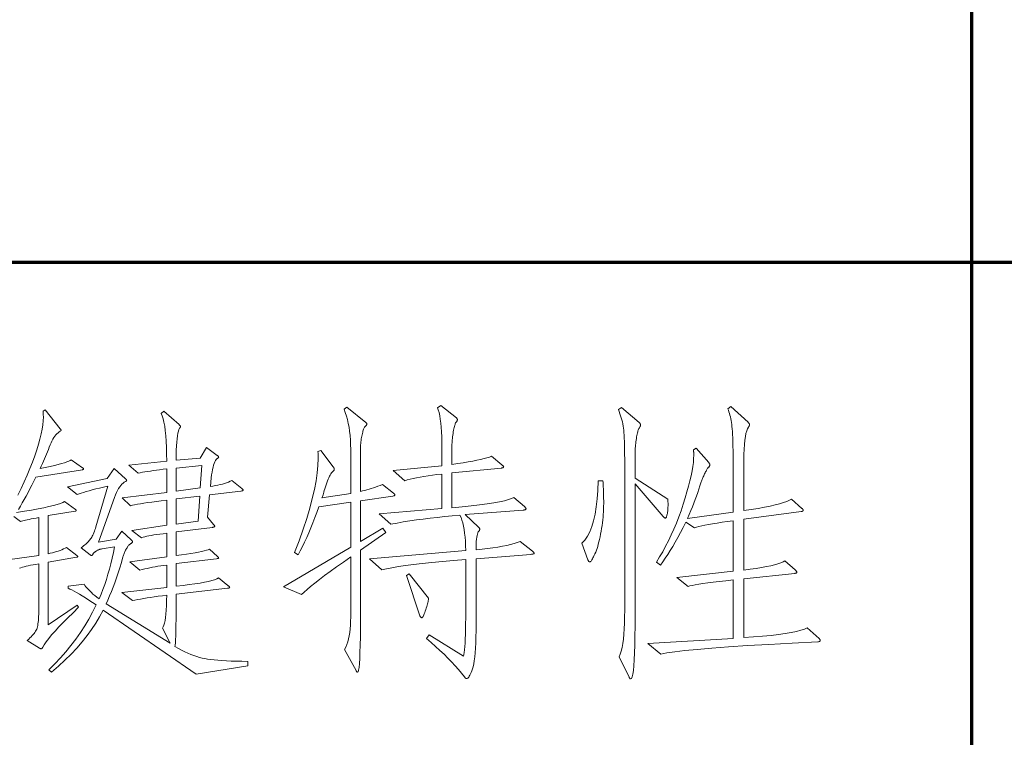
# Model space of a CAD drawing. Extents: x 0 to 1189, y 0 to 841.
# Tile 97 of 132: x 1053 to 1064, y 42 to 51. Entities that reach past the tile are written whole.
import ezdxf

# ---------------------------------------------------------------- set-up
doc = ezdxf.new("R2010")
doc.units = 0

msp = doc.modelspace()

# ---------------------------------------------------------------- linework, layer by layer
at = {"color": 5, "lineweight": 70}
for p, q in [((1064, 20), (1064, 76)), ((989, 48), (1114, 48))]:
    msp.add_line(p, q, dxfattribs=at)
at = {"color": 7, "lineweight": 13}
for points in [[(1052.49, 45.19), (1052.529, 45.269), (1052.567, 45.349), (1052.602, 45.429), (1052.635, 45.509), (1052.666, 45.588), (1052.693, 45.663), (1052.718, 45.734), (1052.739, 45.802), (1052.756, 45.866), (1052.771, 45.927), (1052.782, 45.984), (1052.79, 46.037), (1052.795, 46.087), (1052.797, 46.133), (1052.797, 46.141), (1052.796, 46.148), (1052.796, 46.156), (1052.796, 46.163), (1052.796, 46.17), (1052.795, 46.177), (1052.795, 46.184), (1052.794, 46.19), (1052.794, 46.197), (1052.793, 46.203), (1052.817, 46.217), (1053.001, 45.988), (1053.003, 45.986), (1053.005, 45.984), (1053.006, 45.982), (1053.008, 45.98), (1053.009, 45.979), (1053.01, 45.977), (1053.011, 45.976), (1053.011, 45.974), (1053.011, 45.973), (1053.012, 45.972), (1053.011, 45.971), (1053.011, 45.97), (1053.011, 45.969), (1053.01, 45.968), (1053.009, 45.967), (1053.008, 45.965), (1053.006, 45.964), (1053.005, 45.963), (1053.003, 45.961), (1053.001, 45.96), (1052.988, 45.952), (1052.974, 45.942), (1052.961, 45.93), (1052.948, 45.917), (1052.936, 45.901), (1052.924, 45.883), (1052.913, 45.864), (1052.901, 45.842), (1052.89, 45.819), (1052.88, 45.794), (1052.869, 45.767), (1052.858, 45.74), (1052.847, 45.713), (1052.835, 45.685), (1052.823, 45.656), (1052.811, 45.628), (1052.798, 45.599), (1052.785, 45.569), (1052.772, 45.539), (1052.758, 45.509), (1052.821, 45.522), (1052.879, 45.534), (1052.931, 45.546), (1052.977, 45.558), (1053.017, 45.569), (1053.051, 45.579), (1053.08, 45.589), (1053.104, 45.599), (1053.121, 45.608), (1053.133, 45.617), (1053.268, 45.519), (1053.271, 45.518), (1053.273, 45.517), (1053.275, 45.515), (1053.277, 45.514), (1053.279, 45.513), (1053.28, 45.511), (1053.281, 45.51), (1053.282, 45.508), (1053.282, 45.507), (1053.282, 45.506), (1053.282, 45.504), (1053.282, 45.503), (1053.281, 45.502), (1053.28, 45.501), (1053.279, 45.5), (1053.277, 45.499), (1053.275, 45.498), (1053.273, 45.497), (1053.271, 45.496), (1053.268, 45.495), (1052.706, 45.405), (1052.683, 45.357), (1052.659, 45.31), (1052.636, 45.265), (1052.613, 45.221), (1052.589, 45.178), (1052.566, 45.136), (1052.543, 45.096), (1052.52, 45.056), (1052.497, 45.018)], [(1052.474, 44.982), (1052.568, 44.996), (1052.655, 45.01), (1052.733, 45.024), (1052.803, 45.038), (1052.865, 45.051), (1052.919, 45.064), (1052.965, 45.077), (1053.002, 45.089), (1053.032, 45.102), (1053.053, 45.114), (1053.185, 45.016), (1053.187, 45.015), (1053.189, 45.014), (1053.19, 45.012), (1053.192, 45.011), (1053.193, 45.01), (1053.194, 45.009), (1053.195, 45.008), (1053.195, 45.006), (1053.195, 45.005), (1053.195, 45.004), (1053.195, 45.003), (1053.195, 45.002), (1053.194, 45.001), (1053.193, 45), (1053.192, 45), (1053.19, 44.999), (1053.189, 44.998), (1053.187, 44.997), (1053.184, 44.996), (1053.182, 44.996), (1052.855, 44.944), (1052.855, 44.482), (1052.881, 44.488), (1052.907, 44.494), (1052.931, 44.501), (1052.954, 44.508), (1052.977, 44.515), (1052.999, 44.523), (1053.02, 44.531), (1053.04, 44.54), (1053.059, 44.549), (1053.078, 44.559), (1053.202, 44.461), (1053.204, 44.46), (1053.206, 44.459), (1053.208, 44.457), (1053.209, 44.456), (1053.21, 44.455), (1053.211, 44.454), (1053.212, 44.453), (1053.212, 44.451), (1053.213, 44.45), (1053.213, 44.449), (1053.213, 44.448), (1053.212, 44.447), (1053.212, 44.446), (1053.211, 44.445), (1053.209, 44.444), (1053.208, 44.444), (1053.206, 44.443), (1053.204, 44.442), (1053.202, 44.441), (1053.199, 44.441), (1052.855, 44.382), (1052.855, 43.625), (1053.206, 43.861), (1053.223, 43.837), (1053.155, 43.772), (1053.093, 43.711), (1053.036, 43.654), (1052.984, 43.6), (1052.938, 43.55), (1052.897, 43.504), (1052.862, 43.461), (1052.833, 43.422), (1052.808, 43.386), (1052.79, 43.355), (1052.787, 43.351), (1052.786, 43.349), (1052.783, 43.346), (1052.781, 43.344), (1052.78, 43.342), (1052.778, 43.34), (1052.776, 43.339), (1052.774, 43.338), (1052.772, 43.338), (1052.771, 43.337), (1052.769, 43.337), (1052.767, 43.338), (1052.765, 43.338), (1052.763, 43.339), (1052.761, 43.339), (1052.76, 43.34), (1052.758, 43.341), (1052.755, 43.342), (1052.754, 43.343), (1052.751, 43.344), (1052.602, 43.438), (1052.62, 43.452), (1052.636, 43.467), (1052.651, 43.481), (1052.664, 43.495), (1052.676, 43.508), (1052.687, 43.522), (1052.696, 43.535), (1052.704, 43.548), (1052.711, 43.561), (1052.717, 43.573), (1052.721, 43.587), (1052.725, 43.602), (1052.729, 43.618), (1052.732, 43.637), (1052.735, 43.657), (1052.737, 43.678), (1052.739, 43.702), (1052.74, 43.727), (1052.741, 43.753), (1052.741, 43.781), (1052.741, 44.361), (1052.706, 44.355), (1052.673, 44.35), (1052.643, 44.344), (1052.615, 44.338), (1052.589, 44.332), (1052.566, 44.326), (1052.545, 44.32), (1052.526, 44.314), (1052.509, 44.308)], [(1052.366, 44.409), (1052.741, 44.461), (1052.741, 44.919), (1052.709, 44.913), (1052.679, 44.907), (1052.651, 44.902), (1052.626, 44.897), (1052.603, 44.892), (1052.582, 44.887), (1052.564, 44.882), (1052.548, 44.878), (1052.534, 44.874), (1052.522, 44.871), (1052.439, 44.933)]]:
    msp.add_lwpolyline(points, dxfattribs=at)
for points in [[(1057.022, 45.214), (1057.025, 45.211), (1057.028, 45.209), (1057.031, 45.206), (1057.033, 45.204), (1057.035, 45.202), (1057.036, 45.199), (1057.038, 45.197), (1057.039, 45.195), (1057.039, 45.193), (1057.039, 45.192), (1057.039, 45.19), (1057.038, 45.188), (1057.037, 45.187), (1057.035, 45.186), (1057.033, 45.184), (1057.031, 45.183), (1057.027, 45.182), (1057.024, 45.181), (1057.02, 45.18), (1057.015, 45.179), (1056.623, 45.121), (1056.623, 44.631), (1056.894, 44.791), (1056.928, 44.739), (1056.623, 44.527), (1056.623, 43.722), (1056.623, 43.595), (1056.622, 43.481), (1056.62, 43.381), (1056.617, 43.294), (1056.614, 43.22), (1056.61, 43.16), (1056.606, 43.113), (1056.601, 43.08), (1056.595, 43.06), (1056.588, 43.053), (1056.587, 43.053), (1056.585, 43.054), (1056.584, 43.055), (1056.582, 43.056), (1056.58, 43.058), (1056.579, 43.06), (1056.577, 43.063), (1056.575, 43.066), (1056.573, 43.07), (1056.571, 43.074), (1056.432, 43.33), (1056.446, 43.358), (1056.458, 43.388), (1056.469, 43.421), (1056.479, 43.456), (1056.487, 43.494), (1056.493, 43.534), (1056.498, 43.576), (1056.502, 43.621), (1056.504, 43.669), (1056.505, 43.719), (1056.505, 44.444), (1056.417, 44.382), (1056.335, 44.324), (1056.259, 44.269), (1056.19, 44.219), (1056.128, 44.172), (1056.072, 44.128), (1056.022, 44.089), (1055.979, 44.053), (1055.942, 44.021), (1055.912, 43.993), (1055.693, 44.083), (1056.505, 44.562), (1056.505, 45.103), (1056.12, 45.048), (1056.097, 44.982), (1056.073, 44.918), (1056.049, 44.856), (1056.025, 44.795), (1056, 44.736), (1055.975, 44.679), (1055.949, 44.624), (1055.923, 44.57), (1055.897, 44.518), (1055.87, 44.468), (1055.828, 44.496), (1055.883, 44.64), (1055.931, 44.778), (1055.974, 44.909), (1056.011, 45.032), (1056.042, 45.149), (1056.068, 45.259), (1056.087, 45.362), (1056.102, 45.459), (1056.11, 45.548), (1056.113, 45.63), (1056.113, 45.639), (1056.113, 45.648), (1056.113, 45.657), (1056.112, 45.665), (1056.112, 45.674), (1056.112, 45.682), (1056.111, 45.69), (1056.111, 45.698), (1056.11, 45.706), (1056.109, 45.714), (1056.144, 45.728), (1056.293, 45.53), (1056.296, 45.527), (1056.298, 45.524), (1056.3, 45.522), (1056.302, 45.519), (1056.304, 45.516), (1056.305, 45.513), (1056.306, 45.51), (1056.307, 45.508), (1056.307, 45.505), (1056.307, 45.502), (1056.307, 45.499), (1056.307, 45.497), (1056.306, 45.494), (1056.304, 45.491), (1056.303, 45.488), (1056.301, 45.485), (1056.299, 45.483), (1056.296, 45.48), (1056.293, 45.477), (1056.29, 45.474), (1056.282, 45.467), (1056.273, 45.457), (1056.265, 45.445), (1056.257, 45.432), (1056.249, 45.417), (1056.241, 45.4), (1056.232, 45.381), (1056.224, 45.36), (1056.216, 45.337), (1056.208, 45.313), (1056.201, 45.289), (1056.194, 45.266), (1056.187, 45.246), (1056.181, 45.227), (1056.176, 45.21), (1056.171, 45.195), (1056.167, 45.183), (1056.163, 45.172), (1056.16, 45.162), (1056.158, 45.155), (1056.505, 45.211), (1056.505, 45.741), (1056.504, 45.799), (1056.502, 45.854), (1056.498, 45.907), (1056.492, 45.959), (1056.485, 46.008), (1056.476, 46.055), (1056.466, 46.1), (1056.454, 46.143), (1056.44, 46.185), (1056.425, 46.224), (1056.46, 46.251), (1056.689, 46.064), (1056.691, 46.063), (1056.693, 46.061), (1056.694, 46.06), (1056.696, 46.058), (1056.697, 46.056), (1056.698, 46.055), (1056.698, 46.053), (1056.699, 46.051), (1056.699, 46.049), (1056.699, 46.047), (1056.699, 46.045), (1056.698, 46.042), (1056.698, 46.04), (1056.696, 46.037), (1056.694, 46.034), (1056.692, 46.031), (1056.69, 46.028), (1056.687, 46.025), (1056.684, 46.021), (1056.68, 46.017), (1056.676, 46.013), (1056.673, 46.007), (1056.669, 46), (1056.665, 45.992), (1056.661, 45.983), (1056.657, 45.972), (1056.653, 45.96), (1056.65, 45.947), (1056.646, 45.932), (1056.642, 45.917), (1056.638, 45.9), (1056.635, 45.884), (1056.632, 45.867), (1056.63, 45.85), (1056.628, 45.832), (1056.626, 45.814), (1056.625, 45.797), (1056.624, 45.778), (1056.623, 45.76), (1056.623, 45.741), (1056.623, 45.235), (1056.649, 45.241), (1056.675, 45.247), (1056.701, 45.254), (1056.727, 45.262), (1056.753, 45.27), (1056.779, 45.278), (1056.806, 45.287), (1056.833, 45.297), (1056.86, 45.307), (1056.887, 45.318)], [(1058.697, 44.513), (1058.701, 44.51), (1058.705, 44.507), (1058.708, 44.504), (1058.711, 44.501), (1058.713, 44.498), (1058.715, 44.496), (1058.716, 44.493), (1058.717, 44.491), (1058.718, 44.489), (1058.718, 44.487), (1058.718, 44.486), (1058.717, 44.484), (1058.715, 44.483), (1058.712, 44.481), (1058.709, 44.48), (1058.704, 44.479), (1058.7, 44.478), (1058.694, 44.477), (1058.687, 44.476), (1058.68, 44.475), (1058.017, 44.423), (1058.017, 43.636), (1058.017, 43.554), (1058.016, 43.479), (1058.014, 43.409), (1058.011, 43.346), (1058.007, 43.289), (1058.002, 43.238), (1057.996, 43.193), (1057.99, 43.154), (1057.982, 43.121), (1057.974, 43.095), (1057.966, 43.072), (1057.958, 43.052), (1057.95, 43.034), (1057.943, 43.019), (1057.936, 43.006), (1057.929, 42.995), (1057.923, 42.987), (1057.917, 42.981), (1057.911, 42.978), (1057.906, 42.977), (1057.904, 42.977), (1057.901, 42.977), (1057.898, 42.979), (1057.895, 42.98), (1057.893, 42.982), (1057.89, 42.984), (1057.887, 42.987), (1057.884, 42.99), (1057.881, 42.993), (1057.879, 42.997), (1057.843, 43.042), (1057.805, 43.087), (1057.765, 43.132), (1057.722, 43.178), (1057.677, 43.224), (1057.631, 43.27), (1057.582, 43.317), (1057.53, 43.364), (1057.477, 43.411), (1057.421, 43.459), (1057.452, 43.504), (1057.865, 43.247), (1057.87, 43.267), (1057.875, 43.293), (1057.879, 43.325), (1057.883, 43.363), (1057.886, 43.406), (1057.888, 43.455), (1057.89, 43.51), (1057.891, 43.57), (1057.892, 43.637), (1057.893, 43.709), (1057.893, 44.413), (1057.747, 44.401), (1057.611, 44.389), (1057.485, 44.377), (1057.369, 44.365), (1057.263, 44.352), (1057.167, 44.34), (1057.08, 44.327), (1057.003, 44.314), (1056.937, 44.301), (1056.88, 44.288), (1056.73, 44.42), (1057.893, 44.52), (1057.891, 44.578), (1057.889, 44.633), (1057.885, 44.684), (1057.88, 44.732), (1057.874, 44.776), (1057.866, 44.817), (1057.857, 44.855), (1057.847, 44.889), (1057.836, 44.92), (1057.823, 44.947), (1057.73, 44.939), (1057.639, 44.931), (1057.55, 44.921), (1057.464, 44.912), (1057.379, 44.901), (1057.297, 44.89), (1057.217, 44.878), (1057.139, 44.866), (1057.064, 44.853), (1056.991, 44.84), (1056.848, 44.964), (1057.605, 45.027), (1057.605, 45.443), (1057.546, 45.437), (1057.49, 45.43), (1057.438, 45.423), (1057.388, 45.415), (1057.342, 45.408), (1057.299, 45.399), (1057.259, 45.391), (1057.222, 45.382), (1057.188, 45.373), (1057.157, 45.363), (1057.018, 45.485), (1057.605, 45.544), (1057.605, 45.759), (1057.604, 45.828), (1057.603, 45.893), (1057.6, 45.953), (1057.596, 46.008), (1057.592, 46.059), (1057.586, 46.105), (1057.579, 46.147), (1057.571, 46.184), (1057.562, 46.217), (1057.553, 46.244), (1057.594, 46.272), (1057.782, 46.12), (1057.784, 46.118), (1057.785, 46.115), (1057.787, 46.113), (1057.788, 46.111), (1057.789, 46.109), (1057.79, 46.106), (1057.791, 46.104), (1057.792, 46.102), (1057.792, 46.099), (1057.792, 46.097), (1057.792, 46.095), (1057.791, 46.092), (1057.791, 46.089), (1057.79, 46.087), (1057.788, 46.084), (1057.786, 46.081), (1057.784, 46.078), (1057.782, 46.075), (1057.779, 46.072), (1057.776, 46.069), (1057.773, 46.065), (1057.77, 46.06), (1057.767, 46.052), (1057.764, 46.043), (1057.76, 46.032), (1057.757, 46.019), (1057.754, 46.005), (1057.75, 45.989), (1057.747, 45.971), (1057.743, 45.951), (1057.74, 45.931), (1057.737, 45.911), (1057.735, 45.892), (1057.732, 45.873), (1057.73, 45.855), (1057.729, 45.837), (1057.728, 45.819), (1057.727, 45.802), (1057.726, 45.785), (1057.726, 45.769), (1057.726, 45.558), (1057.796, 45.569), (1057.862, 45.579), (1057.922, 45.59), (1057.978, 45.6), (1058.028, 45.611), (1058.073, 45.62), (1058.114, 45.63), (1058.149, 45.64), (1058.179, 45.649), (1058.205, 45.658), (1058.33, 45.554), (1058.334, 45.551), (1058.337, 45.548), (1058.34, 45.545), (1058.343, 45.542), (1058.345, 45.539), (1058.347, 45.536), (1058.349, 45.534), (1058.35, 45.532), (1058.35, 45.53), (1058.351, 45.528), (1058.35, 45.526), (1058.349, 45.525), (1058.348, 45.523), (1058.346, 45.522), (1058.344, 45.521), (1058.341, 45.52), (1058.337, 45.519), (1058.333, 45.518), (1058.328, 45.517), (1058.323, 45.516), (1057.726, 45.457), (1057.726, 45.037), (1057.848, 45.049), (1057.959, 45.06), (1058.06, 45.072), (1058.151, 45.084), (1058.231, 45.096), (1058.301, 45.109), (1058.36, 45.122), (1058.409, 45.135), (1058.447, 45.148), (1058.475, 45.162), (1058.6, 45.051), (1058.604, 45.048), (1058.608, 45.044), (1058.611, 45.041), (1058.614, 45.038), (1058.616, 45.036), (1058.618, 45.033), (1058.619, 45.03), (1058.62, 45.028), (1058.621, 45.026), (1058.621, 45.023), (1058.621, 45.021), (1058.62, 45.019), (1058.618, 45.018), (1058.616, 45.016), (1058.612, 45.015), (1058.609, 45.013), (1058.604, 45.012), (1058.599, 45.011), (1058.593, 45.01), (1058.586, 45.01), (1057.886, 44.954), (1058.045, 44.805), (1058.049, 44.802), (1058.052, 44.799), (1058.054, 44.797), (1058.056, 44.794), (1058.058, 44.791), (1058.06, 44.789), (1058.061, 44.786), (1058.062, 44.784), (1058.062, 44.781), (1058.063, 44.779), (1058.062, 44.776), (1058.062, 44.774), (1058.061, 44.771), (1058.06, 44.769), (1058.059, 44.766), (1058.058, 44.764), (1058.056, 44.761), (1058.054, 44.758), (1058.051, 44.756), (1058.049, 44.753), (1058.043, 44.745), (1058.037, 44.734), (1058.033, 44.72), (1058.029, 44.702), (1058.025, 44.682), (1058.022, 44.658), (1058.02, 44.631), (1058.019, 44.601), (1058.018, 44.567), (1058.017, 44.531), (1058.09, 44.538), (1058.157, 44.546), (1058.221, 44.554), (1058.281, 44.564), (1058.336, 44.573), (1058.387, 44.584), (1058.433, 44.595), (1058.476, 44.606), (1058.514, 44.619), (1058.548, 44.631)], [(1060.331, 45.141), (1060.333, 45.124), (1060.333, 45.107), (1060.334, 45.091), (1060.334, 45.074), (1060.334, 45.059), (1060.333, 45.043), (1060.333, 45.028), (1060.331, 45.013), (1060.33, 44.998), (1060.328, 44.983), (1060.326, 44.97), (1060.324, 44.958), (1060.321, 44.947), (1060.319, 44.938), (1060.317, 44.93), (1060.314, 44.924), (1060.312, 44.919), (1060.309, 44.915), (1060.306, 44.913), (1060.304, 44.912), (1060.301, 44.913), (1060.298, 44.913), (1060.295, 44.914), (1060.292, 44.915), (1060.29, 44.917), (1060.287, 44.919), (1060.284, 44.921), (1060.281, 44.923), (1060.279, 44.926), (1060.276, 44.93), (1059.936, 45.325), (1059.936, 43.611), (1059.935, 43.49), (1059.934, 43.382), (1059.931, 43.286), (1059.927, 43.203), (1059.922, 43.133), (1059.916, 43.075), (1059.909, 43.031), (1059.9, 42.999), (1059.891, 42.98), (1059.88, 42.973), (1059.879, 42.973), (1059.877, 42.974), (1059.876, 42.975), (1059.874, 42.976), (1059.873, 42.978), (1059.871, 42.981), (1059.869, 42.983), (1059.867, 42.986), (1059.865, 42.99), (1059.863, 42.994), (1059.745, 43.24), (1059.758, 43.272), (1059.769, 43.309), (1059.779, 43.352), (1059.787, 43.4), (1059.795, 43.454), (1059.801, 43.513), (1059.805, 43.577), (1059.808, 43.647), (1059.81, 43.722), (1059.811, 43.802), (1059.811, 45.492), (1059.811, 45.56), (1059.811, 45.624), (1059.81, 45.684), (1059.809, 45.738), (1059.808, 45.789), (1059.807, 45.835), (1059.805, 45.876), (1059.803, 45.912), (1059.801, 45.945), (1059.799, 45.972), (1059.796, 45.997), (1059.792, 46.023), (1059.788, 46.048), (1059.783, 46.073), (1059.777, 46.097), (1059.77, 46.122), (1059.762, 46.147), (1059.754, 46.171), (1059.745, 46.196), (1059.735, 46.22), (1059.773, 46.248), (1059.984, 46.064), (1059.988, 46.061), (1059.991, 46.059), (1059.993, 46.056), (1059.996, 46.053), (1059.997, 46.05), (1059.999, 46.047), (1060, 46.045), (1060.001, 46.042), (1060.002, 46.039), (1060.002, 46.036), (1060.002, 46.033), (1060.001, 46.03), (1060, 46.027), (1059.999, 46.023), (1059.997, 46.019), (1059.996, 46.015), (1059.993, 46.011), (1059.991, 46.006), (1059.988, 46.002), (1059.984, 45.996), (1059.981, 45.991), (1059.978, 45.983), (1059.974, 45.974), (1059.971, 45.964), (1059.968, 45.953), (1059.964, 45.94), (1059.961, 45.925), (1059.958, 45.909), (1059.955, 45.892), (1059.952, 45.873), (1059.948, 45.854), (1059.946, 45.834), (1059.944, 45.814), (1059.942, 45.794), (1059.94, 45.774), (1059.938, 45.754), (1059.937, 45.734), (1059.937, 45.713), (1059.936, 45.693), (1059.936, 45.672), (1059.936, 45.395)], [(1062.156, 43.459), (1062.159, 43.456), (1062.161, 43.453), (1062.163, 43.451), (1062.165, 43.448), (1062.167, 43.446), (1062.168, 43.443), (1062.169, 43.441), (1062.169, 43.439), (1062.17, 43.437), (1062.17, 43.435), (1062.17, 43.433), (1062.169, 43.431), (1062.167, 43.429), (1062.165, 43.427), (1062.162, 43.426), (1062.159, 43.425), (1062.155, 43.423), (1062.15, 43.422), (1062.145, 43.421), (1062.139, 43.421), (1061.83, 43.405), (1061.548, 43.39), (1061.293, 43.375), (1061.064, 43.36), (1060.861, 43.345), (1060.686, 43.33), (1060.536, 43.316), (1060.414, 43.301), (1060.318, 43.286), (1060.248, 43.271), (1060.089, 43.4), (1061.119, 43.462), (1061.119, 44.167), (1061.031, 44.158), (1060.951, 44.149), (1060.878, 44.14), (1060.812, 44.132), (1060.755, 44.124), (1060.704, 44.116), (1060.661, 44.108), (1060.626, 44.101), (1060.598, 44.094), (1060.578, 44.087), (1060.439, 44.198), (1061.119, 44.271), (1061.119, 44.881), (1061.049, 44.872), (1060.985, 44.862), (1060.926, 44.853), (1060.871, 44.844), (1060.822, 44.835), (1060.778, 44.827), (1060.74, 44.818), (1060.706, 44.81), (1060.677, 44.802), (1060.654, 44.794), (1060.547, 44.864), (1060.515, 44.799), (1060.483, 44.738), (1060.452, 44.679), (1060.421, 44.623), (1060.39, 44.57), (1060.36, 44.52), (1060.33, 44.472), (1060.3, 44.428), (1060.271, 44.386), (1060.241, 44.347), (1060.193, 44.382), (1060.231, 44.444), (1060.269, 44.507), (1060.305, 44.573), (1060.339, 44.64), (1060.373, 44.709), (1060.404, 44.779), (1060.435, 44.851), (1060.464, 44.926), (1060.491, 45.001), (1060.517, 45.079), (1060.541, 45.155), (1060.562, 45.228), (1060.582, 45.297), (1060.598, 45.362), (1060.612, 45.423), (1060.623, 45.481), (1060.632, 45.534), (1060.639, 45.584), (1060.642, 45.63), (1060.644, 45.672), (1060.644, 45.68), (1060.643, 45.687), (1060.643, 45.694), (1060.643, 45.7), (1060.643, 45.707), (1060.642, 45.713), (1060.642, 45.719), (1060.641, 45.724), (1060.641, 45.73), (1060.64, 45.735), (1060.675, 45.755), (1060.824, 45.582), (1060.827, 45.578), (1060.829, 45.575), (1060.831, 45.572), (1060.833, 45.569), (1060.834, 45.566), (1060.836, 45.563), (1060.837, 45.56), (1060.837, 45.557), (1060.838, 45.555), (1060.838, 45.552), (1060.838, 45.55), (1060.837, 45.547), (1060.836, 45.545), (1060.835, 45.542), (1060.834, 45.539), (1060.832, 45.537), (1060.83, 45.534), (1060.828, 45.531), (1060.825, 45.528), (1060.822, 45.525), (1060.819, 45.521), (1060.815, 45.517), (1060.812, 45.511), (1060.807, 45.505), (1060.803, 45.497), (1060.798, 45.489), (1060.793, 45.48), (1060.787, 45.47), (1060.781, 45.459), (1060.775, 45.447), (1060.769, 45.434), (1060.764, 45.422), (1060.758, 45.411), (1060.753, 45.399), (1060.749, 45.389), (1060.744, 45.378), (1060.74, 45.368), (1060.737, 45.358), (1060.733, 45.348), (1060.73, 45.339), (1060.719, 45.3), (1060.706, 45.261), (1060.692, 45.22), (1060.678, 45.179), (1060.662, 45.136), (1060.645, 45.093), (1060.627, 45.048), (1060.608, 45.003), (1060.588, 44.956), (1060.567, 44.909), (1061.119, 44.985), (1061.119, 45.526), (1061.119, 45.597), (1061.118, 45.664), (1061.118, 45.725), (1061.117, 45.781), (1061.115, 45.833), (1061.114, 45.88), (1061.112, 45.921), (1061.11, 45.958), (1061.108, 45.99), (1061.105, 46.017), (1061.102, 46.042), (1061.099, 46.065), (1061.095, 46.088), (1061.091, 46.111), (1061.086, 46.132), (1061.081, 46.153), (1061.075, 46.174), (1061.069, 46.193), (1061.063, 46.212), (1061.056, 46.231), (1061.091, 46.258), (1061.299, 46.068), (1061.302, 46.065), (1061.306, 46.062), (1061.308, 46.059), (1061.31, 46.056), (1061.312, 46.054), (1061.314, 46.051), (1061.315, 46.048), (1061.316, 46.045), (1061.316, 46.043), (1061.317, 46.04), (1061.316, 46.037), (1061.316, 46.034), (1061.315, 46.031), (1061.314, 46.028), (1061.313, 46.025), (1061.312, 46.022), (1061.31, 46.019), (1061.308, 46.015), (1061.305, 46.012), (1061.303, 46.009), (1061.292, 45.99), (1061.283, 45.964), (1061.274, 45.933), (1061.267, 45.895), (1061.261, 45.851), (1061.256, 45.8), (1061.252, 45.744), (1061.249, 45.681), (1061.248, 45.612), (1061.247, 45.537), (1061.247, 45.003), (1061.337, 45.016), (1061.42, 45.03), (1061.496, 45.044), (1061.564, 45.058), (1061.625, 45.072), (1061.679, 45.086), (1061.726, 45.1), (1061.766, 45.114), (1061.798, 45.127), (1061.823, 45.141), (1061.948, 45.03), (1061.951, 45.028), (1061.954, 45.025), (1061.957, 45.022), (1061.959, 45.02), (1061.961, 45.017), (1061.963, 45.015), (1061.964, 45.013), (1061.965, 45.01), (1061.965, 45.008), (1061.965, 45.006), (1061.965, 45.004), (1061.964, 45.002), (1061.963, 45), (1061.961, 44.999), (1061.959, 44.997), (1061.957, 44.996), (1061.953, 44.995), (1061.95, 44.994), (1061.946, 44.993), (1061.941, 44.992), (1061.247, 44.898), (1061.247, 44.284), (1061.325, 44.295), (1061.396, 44.306), (1061.461, 44.317), (1061.52, 44.328), (1061.572, 44.339), (1061.619, 44.351), (1061.659, 44.362), (1061.693, 44.374), (1061.721, 44.387), (1061.743, 44.399), (1061.868, 44.288), (1061.872, 44.284), (1061.876, 44.28), (1061.879, 44.277), (1061.881, 44.273), (1061.884, 44.27), (1061.886, 44.267), (1061.887, 44.265), (1061.888, 44.262), (1061.889, 44.26), (1061.889, 44.258), (1061.889, 44.257), (1061.888, 44.255), (1061.887, 44.254), (1061.885, 44.252), (1061.883, 44.251), (1061.88, 44.25), (1061.877, 44.249), (1061.873, 44.248), (1061.869, 44.247), (1061.865, 44.246), (1061.247, 44.18), (1061.247, 43.473), (1061.366, 43.481), (1061.475, 43.49), (1061.576, 43.499), (1061.666, 43.51), (1061.748, 43.521), (1061.82, 43.533), (1061.882, 43.547), (1061.936, 43.56), (1061.979, 43.575), (1062.014, 43.591)], [(1055.263, 43.133), (1054.642, 43.032), (1053.518, 43.802), (1053.476, 43.724), (1053.43, 43.647), (1053.379, 43.57), (1053.324, 43.495), (1053.264, 43.42), (1053.2, 43.346), (1053.131, 43.272), (1053.057, 43.199), (1052.979, 43.128), (1052.897, 43.056), (1052.862, 43.084), (1052.934, 43.154), (1053.003, 43.226), (1053.068, 43.3), (1053.13, 43.376), (1053.189, 43.453), (1053.245, 43.532), (1053.297, 43.612), (1053.346, 43.695), (1053.392, 43.779), (1053.435, 43.865), (1053.389, 43.896), (1053.346, 43.925), (1053.305, 43.951), (1053.267, 43.975), (1053.232, 43.997), (1053.199, 44.015), (1053.169, 44.032), (1053.142, 44.046), (1053.117, 44.057), (1053.095, 44.066), (1053.098, 44.09), (1053.289, 44.114), (1053.299, 44.1), (1053.311, 44.084), (1053.324, 44.068), (1053.34, 44.051), (1053.357, 44.034), (1053.376, 44.016), (1053.396, 43.997), (1053.419, 43.978), (1053.443, 43.958), (1053.469, 43.938), (1053.493, 43.994), (1053.516, 44.053), (1053.537, 44.112), (1053.558, 44.173), (1053.577, 44.235), (1053.595, 44.298), (1053.612, 44.363), (1053.628, 44.429), (1053.643, 44.497), (1053.657, 44.565), (1053.508, 44.541), (1053.501, 44.54), (1053.494, 44.539), (1053.487, 44.538), (1053.48, 44.536), (1053.473, 44.534), (1053.467, 44.531), (1053.46, 44.529), (1053.453, 44.526), (1053.447, 44.522), (1053.44, 44.519), (1053.434, 44.515), (1053.428, 44.511), (1053.422, 44.507), (1053.417, 44.503), (1053.413, 44.5), (1053.409, 44.496), (1053.405, 44.492), (1053.402, 44.488), (1053.399, 44.484), (1053.397, 44.48), (1053.395, 44.477), (1053.393, 44.474), (1053.391, 44.471), (1053.389, 44.468), (1053.387, 44.466), (1053.385, 44.464), (1053.383, 44.463), (1053.381, 44.462), (1053.379, 44.462), (1053.378, 44.461), (1053.376, 44.461), (1053.374, 44.462), (1053.373, 44.462), (1053.371, 44.463), (1053.369, 44.463), (1053.368, 44.464), (1053.366, 44.465), (1053.365, 44.466), (1053.363, 44.467), (1053.362, 44.468), (1053.254, 44.555), (1053.269, 44.567), (1053.283, 44.578), (1053.297, 44.589), (1053.309, 44.6), (1053.321, 44.611), (1053.332, 44.621), (1053.342, 44.632), (1053.351, 44.642), (1053.359, 44.651), (1053.367, 44.661), (1053.374, 44.671), (1053.381, 44.682), (1053.388, 44.694), (1053.395, 44.707), (1053.401, 44.721), (1053.408, 44.736), (1053.414, 44.753), (1053.42, 44.77), (1053.426, 44.789), (1053.431, 44.808), (1053.574, 45.297), (1053.522, 45.286), (1053.474, 45.275), (1053.43, 45.264), (1053.388, 45.253), (1053.35, 45.243), (1053.315, 45.233), (1053.283, 45.223), (1053.254, 45.214), (1053.228, 45.205), (1053.206, 45.197), (1053.088, 45.291), (1053.567, 45.391), (1053.653, 45.509), (1053.789, 45.388), (1053.791, 45.385), (1053.794, 45.382), (1053.796, 45.38), (1053.798, 45.378), (1053.799, 45.375), (1053.8, 45.373), (1053.801, 45.372), (1053.802, 45.37), (1053.802, 45.368), (1053.803, 45.367), (1053.802, 45.365), (1053.802, 45.364), (1053.801, 45.363), (1053.8, 45.361), (1053.799, 45.36), (1053.798, 45.358), (1053.796, 45.357), (1053.794, 45.356), (1053.791, 45.354), (1053.789, 45.353), (1053.774, 45.345), (1053.759, 45.334), (1053.745, 45.321), (1053.731, 45.306), (1053.718, 45.288), (1053.705, 45.268), (1053.692, 45.245), (1053.68, 45.22), (1053.668, 45.192), (1053.657, 45.162), (1053.463, 44.624), (1053.674, 44.659), (1053.744, 44.756), (1053.858, 44.649), (1053.861, 44.647), (1053.863, 44.644), (1053.865, 44.642), (1053.867, 44.64), (1053.869, 44.638), (1053.87, 44.636), (1053.871, 44.633), (1053.871, 44.631), (1053.872, 44.629), (1053.872, 44.626), (1053.872, 44.624), (1053.871, 44.621), (1053.87, 44.619), (1053.869, 44.617), (1053.867, 44.615), (1053.865, 44.613), (1053.862, 44.611), (1053.859, 44.609), (1053.855, 44.607), (1053.851, 44.605), (1053.847, 44.603), (1053.843, 44.6), (1053.838, 44.596), (1053.833, 44.592), (1053.828, 44.586), (1053.823, 44.58), (1053.818, 44.573), (1053.812, 44.565), (1053.807, 44.556), (1053.801, 44.546), (1053.795, 44.536), (1053.79, 44.526), (1053.785, 44.516), (1053.78, 44.506), (1053.775, 44.496), (1053.771, 44.485), (1053.767, 44.475), (1053.764, 44.465), (1053.76, 44.454), (1053.757, 44.444), (1053.739, 44.378), (1053.719, 44.314), (1053.7, 44.252), (1053.68, 44.192), (1053.659, 44.134), (1053.639, 44.079), (1053.618, 44.026), (1053.597, 43.974), (1053.575, 43.925), (1053.553, 43.879), (1054.326, 43.403), (1054.233, 43.587), (1054.243, 43.601), (1054.251, 43.621), (1054.259, 43.646), (1054.266, 43.677), (1054.272, 43.714), (1054.276, 43.756), (1054.28, 43.804), (1054.283, 43.858), (1054.284, 43.918), (1054.285, 43.983), (1054.233, 43.976), (1054.183, 43.97), (1054.135, 43.964), (1054.09, 43.957), (1054.048, 43.951), (1054.008, 43.944), (1053.97, 43.937), (1053.935, 43.93), (1053.902, 43.924), (1053.872, 43.917), (1053.744, 44.017), (1054.285, 44.076), (1054.285, 44.347), (1054.249, 44.342), (1054.214, 44.337), (1054.18, 44.331), (1054.147, 44.325), (1054.114, 44.319), (1054.082, 44.313), (1054.051, 44.306), (1054.021, 44.299), (1053.991, 44.292), (1053.962, 44.284), (1053.841, 44.385), (1054.285, 44.444), (1054.285, 44.729), (1054.242, 44.724), (1054.202, 44.719), (1054.164, 44.714), (1054.13, 44.709), (1054.098, 44.703), (1054.07, 44.698), (1054.044, 44.693), (1054.021, 44.687), (1054, 44.682), (1053.983, 44.676), (1053.865, 44.763), (1054.285, 44.826), (1054.285, 45.127), (1054.22, 45.12), (1054.161, 45.113), (1054.106, 45.105), (1054.055, 45.099), (1054.009, 45.092), (1053.968, 45.085), (1053.931, 45.079), (1053.898, 45.073), (1053.871, 45.067), (1053.848, 45.062), (1053.747, 45.155), (1054.285, 45.221), (1054.285, 45.506), (1054.241, 45.501), (1054.2, 45.496), (1054.161, 45.491), (1054.123, 45.486), (1054.088, 45.48), (1054.055, 45.475), (1054.023, 45.47), (1053.994, 45.465), (1053.967, 45.459), (1053.941, 45.454), (1053.83, 45.551), (1054.285, 45.599), (1054.284, 45.686), (1054.282, 45.765), (1054.279, 45.839), (1054.274, 45.906), (1054.268, 45.967), (1054.261, 46.021), (1054.252, 46.069), (1054.243, 46.111), (1054.231, 46.146), (1054.219, 46.175), (1054.25, 46.203), (1054.434, 46.04), (1054.437, 46.037), (1054.44, 46.034), (1054.443, 46.032), (1054.445, 46.03), (1054.447, 46.027), (1054.448, 46.025), (1054.45, 46.023), (1054.451, 46.021), (1054.451, 46.019), (1054.451, 46.017), (1054.451, 46.015), (1054.451, 46.014), (1054.45, 46.012), (1054.45, 46.01), (1054.449, 46.007), (1054.448, 46.005), (1054.446, 46.003), (1054.445, 46), (1054.443, 45.997), (1054.441, 45.995), (1054.433, 45.98), (1054.426, 45.961), (1054.42, 45.936), (1054.414, 45.905), (1054.41, 45.87), (1054.406, 45.829), (1054.403, 45.783), (1054.401, 45.732), (1054.4, 45.675), (1054.399, 45.613), (1054.687, 45.637), (1054.767, 45.762), (1054.895, 45.669), (1054.899, 45.667), (1054.902, 45.665), (1054.904, 45.663), (1054.906, 45.661), (1054.908, 45.659), (1054.91, 45.657), (1054.911, 45.655), (1054.912, 45.653), (1054.912, 45.651), (1054.913, 45.65), (1054.912, 45.648), (1054.912, 45.646), (1054.911, 45.644), (1054.909, 45.642), (1054.907, 45.64), (1054.905, 45.637), (1054.902, 45.635), (1054.899, 45.632), (1054.896, 45.63), (1054.892, 45.627), (1054.882, 45.618), (1054.874, 45.606), (1054.865, 45.59), (1054.857, 45.572), (1054.85, 45.551), (1054.844, 45.526), (1054.838, 45.499), (1054.832, 45.468), (1054.827, 45.435), (1054.823, 45.398), (1054.812, 45.294), (1054.843, 45.298), (1054.874, 45.304), (1054.902, 45.309), (1054.93, 45.316), (1054.957, 45.323), (1054.982, 45.33), (1055.007, 45.338), (1055.03, 45.347), (1055.052, 45.357), (1055.072, 45.367), (1055.19, 45.27), (1055.193, 45.267), (1055.196, 45.264), (1055.199, 45.262), (1055.201, 45.26), (1055.203, 45.258), (1055.205, 45.256), (1055.206, 45.254), (1055.207, 45.252), (1055.207, 45.25), (1055.208, 45.249), (1055.207, 45.248), (1055.206, 45.246), (1055.205, 45.245), (1055.203, 45.244), (1055.201, 45.243), (1055.198, 45.242), (1055.194, 45.241), (1055.19, 45.24), (1055.185, 45.239), (1055.18, 45.238), (1054.802, 45.193), (1054.777, 44.923), (1054.85, 44.836), (1054.853, 44.833), (1054.855, 44.831), (1054.857, 44.828), (1054.859, 44.826), (1054.861, 44.823), (1054.862, 44.821), (1054.863, 44.819), (1054.864, 44.817), (1054.864, 44.815), (1054.864, 44.814), (1054.864, 44.812), (1054.863, 44.81), (1054.862, 44.809), (1054.86, 44.807), (1054.857, 44.806), (1054.854, 44.805), (1054.85, 44.804), (1054.846, 44.803), (1054.842, 44.802), (1054.836, 44.801), (1054.399, 44.746), (1054.399, 44.461), (1054.464, 44.47), (1054.524, 44.478), (1054.578, 44.486), (1054.627, 44.494), (1054.67, 44.501), (1054.707, 44.509), (1054.739, 44.516), (1054.766, 44.524), (1054.786, 44.531), (1054.802, 44.538), (1054.899, 44.451), (1054.901, 44.448), (1054.904, 44.446), (1054.906, 44.443), (1054.908, 44.441), (1054.909, 44.439), (1054.91, 44.437), (1054.911, 44.436), (1054.912, 44.434), (1054.913, 44.433), (1054.913, 44.432), (1054.912, 44.431), (1054.912, 44.43), (1054.911, 44.429), (1054.909, 44.428), (1054.907, 44.427), (1054.904, 44.426), (1054.901, 44.425), (1054.897, 44.425), (1054.893, 44.424), (1054.888, 44.423), (1054.399, 44.364), (1054.399, 44.09), (1054.482, 44.1), (1054.557, 44.11), (1054.626, 44.12), (1054.687, 44.13), (1054.742, 44.14), (1054.789, 44.15), (1054.83, 44.16), (1054.863, 44.17), (1054.89, 44.18), (1054.909, 44.191), (1055.024, 44.101), (1055.028, 44.097), (1055.031, 44.094), (1055.034, 44.091), (1055.037, 44.088), (1055.039, 44.086), (1055.041, 44.084), (1055.043, 44.081), (1055.044, 44.08), (1055.044, 44.078), (1055.045, 44.076), (1055.044, 44.075), (1055.043, 44.074), (1055.042, 44.072), (1055.04, 44.071), (1055.038, 44.07), (1055.035, 44.069), (1055.031, 44.068), (1055.027, 44.067), (1055.022, 44.067), (1055.017, 44.066), (1054.399, 43.997), (1054.399, 43.887), (1054.399, 43.787), (1054.398, 43.698), (1054.397, 43.619), (1054.396, 43.551), (1054.394, 43.493), (1054.392, 43.445), (1054.39, 43.408), (1054.388, 43.381), (1054.385, 43.365), (1054.426, 43.342), (1054.465, 43.322), (1054.504, 43.302), (1054.541, 43.285), (1054.578, 43.269), (1054.613, 43.255), (1054.647, 43.243), (1054.681, 43.233), (1054.713, 43.225), (1054.744, 43.218), (1054.777, 43.212), (1054.815, 43.207), (1054.856, 43.202), (1054.901, 43.198), (1054.951, 43.195), (1055.005, 43.192), (1055.063, 43.189), (1055.126, 43.187), (1055.192, 43.186), (1055.263, 43.185)], [(1054.708, 45.547), (1054.399, 45.516), (1054.399, 45.238), (1054.691, 45.277)], [(1059.547, 45.363), (1059.549, 45.34), (1059.551, 45.316), (1059.553, 45.29), (1059.554, 45.264), (1059.555, 45.237), (1059.556, 45.209), (1059.557, 45.18), (1059.557, 45.15), (1059.558, 45.119), (1059.558, 45.088), (1059.557, 45.055), (1059.557, 45.023), (1059.555, 44.99), (1059.553, 44.957), (1059.55, 44.923), (1059.547, 44.89), (1059.542, 44.856), (1059.538, 44.822), (1059.532, 44.787), (1059.527, 44.753), (1059.52, 44.719), (1059.514, 44.686), (1059.507, 44.656), (1059.5, 44.626), (1059.492, 44.598), (1059.485, 44.572), (1059.477, 44.547), (1059.469, 44.524), (1059.461, 44.502), (1059.452, 44.482), (1059.444, 44.464), (1059.436, 44.447), (1059.428, 44.433), (1059.422, 44.42), (1059.416, 44.409), (1059.41, 44.401), (1059.405, 44.394), (1059.4, 44.389), (1059.396, 44.386), (1059.393, 44.385), (1059.39, 44.385), (1059.387, 44.386), (1059.384, 44.387), (1059.381, 44.389), (1059.379, 44.391), (1059.376, 44.394), (1059.374, 44.397), (1059.371, 44.401), (1059.369, 44.405), (1059.367, 44.409), (1059.294, 44.611), (1059.329, 44.648), (1059.361, 44.694), (1059.389, 44.748), (1059.414, 44.81), (1059.436, 44.881), (1059.454, 44.96), (1059.468, 45.048), (1059.479, 45.143), (1059.487, 45.247), (1059.492, 45.36)], [(1054.684, 45.179), (1054.399, 45.145), (1054.399, 44.84), (1054.666, 44.874)], [(1057.445, 43.948), (1057.444, 43.939), (1057.443, 43.929), (1057.441, 43.918), (1057.438, 43.906), (1057.435, 43.892), (1057.431, 43.878), (1057.427, 43.862), (1057.422, 43.846), (1057.416, 43.828), (1057.41, 43.809), (1057.404, 43.791), (1057.399, 43.774), (1057.393, 43.76), (1057.388, 43.747), (1057.383, 43.736), (1057.379, 43.728), (1057.374, 43.721), (1057.37, 43.716), (1057.367, 43.713), (1057.364, 43.712), (1057.361, 43.712), (1057.358, 43.713), (1057.355, 43.714), (1057.353, 43.716), (1057.35, 43.718), (1057.348, 43.721), (1057.346, 43.724), (1057.344, 43.728), (1057.343, 43.732), (1057.341, 43.736), (1057.178, 44.222), (1057.209, 44.239)]]:
    msp.add_lwpolyline(points, close=True, dxfattribs=at)

doc.saveas('drawing.dxf')
